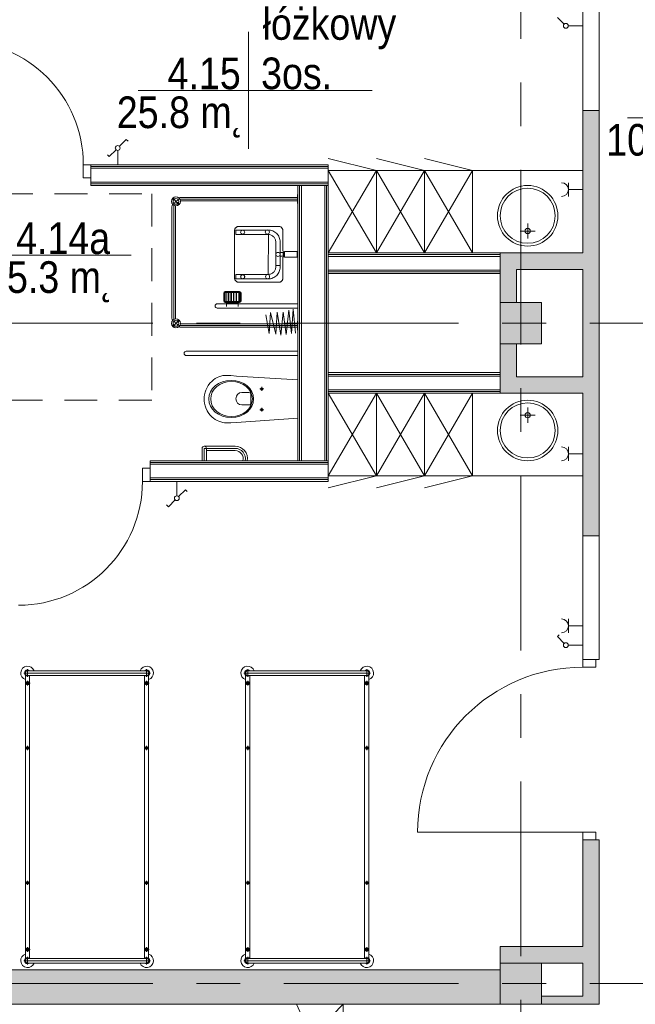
# Model space of a CAD drawing. Header units: centimetres. Extents: x -2424 to 1783, y 5 to 2907.
# Tile 27 of 99: x -977 to -529, y 1833 to 2549. Entities that reach past the tile are written whole.
import ezdxf

# ---------------------------------------------------------------- set-up
doc = ezdxf.new("R2010")
doc.units = ezdxf.units.CM
for name, pattern in [('Dash', [60, 30, -30]), ('Oś', [222.25, 127, -31.75, 31.75, -31.75]), ('Ponad', [39.688, 23.813, -15.875])]:
    doc.linetypes.add(name, pattern=pattern)
for name, color, linetype, lineweight in [('A-AREA', 32, 'Continuous', 13), ('A-AREA-IDEN', 2, 'Continuous', 13), ('A-DETL', 90, 'Continuous', 9), ('A-DETL-GENF', 92, 'Continuous', 9), ('A-DETL-MEDM', 33, 'Continuous', 13), ('A-DETL-THIN', 151, 'Continuous', 9), ('A-DOOR', 31, 'Continuous', 13), ('A-FLOR', 192, 'Continuous', 13), ('A-FLOR-OVHD', 1, 'Ponad', 9), ('A-WALL', 113, 'Continuous', 13), ('A-WALL-FNSH', 113, 'Continuous', 13), ('E-ELEC-EQPM', 71, 'Continuous', 9), ('I-FURN', 30, 'Continuous', 9), ('P-SANR-FIXT', 6, 'Continuous', 9), ('S-COLS', 52, 'Continuous', 13), ('S-GRID', 1, 'Continuous', 13)]:
    doc.layers.add(name, color=color, linetype=linetype, lineweight=lineweight)
doc.layers.add('A-WALL-PATT', color=111, linetype='Continuous', lineweight=13, plot=False)
doc.styles.add('Arial_11', font='arial.ttf', dxfattribs={"width": 0.85, "height": 23})

msp = doc.modelspace()

# ---------------------------------------------------------------- hatches: boundary and pattern name
at = {"layer": 'S-COLS', "lineweight": 9}
for points in [[(-597.62, 2313.33), (-597.62, 2343.33), (-627.62, 2343.33), (-627.62, 2313.33)], [(-597.62, 1833.33), (-597.62, 1863.33), (-627.62, 1863.33), (-627.62, 1833.33)]]:
    msp.add_hatch(color=251, dxfattribs=at).paths.add_polyline_path(points, flags=0)

# ---------------------------------------------------------------- linework, layer by layer
at = {"layer": 'A-AREA', "color": 251, "lineweight": 9}
msp.add_line((-1037.41, 1533.33), (-741.62, 1833.33), dxfattribs=at)
at = {"layer": 'A-AREA-IDEN', "color": 251, "lineweight": 9}
for p, q in [((-810.67, 2539.93), (-810.67, 2497.43)), ((-800.91, 2497.43), (-890.67, 2497.43)), ((-890.67, 2497.43), (-720.67, 2497.43)), ((-810.67, 2497.43), (-810.67, 2454.93)), ((-445.19, 2477.43), (-534.95, 2477.43)), ((-534.95, 2477.43), (-364.95, 2477.43)), ((-895.92, 2377.67), (-985.68, 2377.67))]:
    msp.add_line(p, q, dxfattribs=at)
at = {"layer": 'A-DETL', "color": 251, "linetype": 'Dash', "lineweight": 9}
msp.add_open_spline([(-552.77, 2638.57), (-478.91, 2638.57), (-476.08, 2638.57), (-439.12, 2638.57), (-439.12, 2601.62), (-439.12, 2598.79), (-439.12, 2573.54), (-439.12, 1655.82), (-439.12, 1618.87), (-439.12, 1616.04), (-439.12, 1512.36), (-439.12, 1509.53), (-439.12, 1472.57), (-476.08, 1472.57), (-478.91, 1472.57), (-555.62, 1472.57)], degree=3, knots=[0, 0, 0, 0, 1.242892, 2.082132, 2.921372, 3.63261, 13.975949, 24.692511, 35.163852, 36.732804, 37.928533, 39.497485, 40.336725, 41.175965, 42.450024, 42.450024, 42.450024, 42.450024], dxfattribs=at)
at = {"layer": 'A-DETL-GENF', "color": 251, "lineweight": 9}
for p, q in [((-930.62, 2443.33), (-925.12, 2443.33)), ((-930.62, 2433.83), (-930.62, 2443.33)), ((-925.12, 2443.33), (-925.12, 2433.83)), ((-925.12, 2433.83), (-930.62, 2433.83)), ((-882.13, 2222.83), (-887.63, 2222.83)), ((-887.63, 2222.83), (-887.63, 2213.33)), ((-882.13, 2213.33), (-882.13, 2222.83)), ((-887.63, 2213.33), (-882.13, 2213.33)), ((-567.62, 2078.33), (-567.62, 2083.83)), ((-567.62, 2083.83), (-558.12, 2083.83)), ((-558.12, 2083.83), (-558.12, 2078.33)), ((-558.12, 2078.33), (-567.62, 2078.33)), ((-567.62, 1958.33), (-558.12, 1958.33)), ((-567.62, 1952.83), (-567.62, 1958.33)), ((-558.12, 1958.33), (-558.12, 1952.83)), ((-558.12, 1952.83), (-567.62, 1952.83))]:
    msp.add_line(p, q, dxfattribs=at)
at = {"layer": 'A-DETL-MEDM', "color": 251, "lineweight": 9}
for p, q in [((-930.62, 2433.83), (-930.62, 2443.33)), ((-930.62, 2443.33), (-925.12, 2443.33)), ((-925.12, 2443.33), (-925.12, 2433.83)), ((-925.12, 2433.83), (-930.62, 2433.83)), ((-887.63, 2222.83), (-887.63, 2213.33)), ((-882.13, 2222.83), (-887.63, 2222.83)), ((-882.13, 2213.33), (-882.13, 2222.83)), ((-887.63, 2213.33), (-882.13, 2213.33)), ((-567.62, 2078.33), (-567.62, 2083.83)), ((-567.62, 2083.83), (-558.12, 2083.83)), ((-558.12, 2083.83), (-558.12, 2078.33)), ((-558.12, 2078.33), (-567.62, 2078.33)), ((-558.12, 1958.33), (-567.62, 1958.33)), ((-567.62, 1958.33), (-567.62, 1952.83)), ((-558.12, 1952.83), (-558.12, 1958.33)), ((-567.62, 1952.83), (-558.12, 1952.83))]:
    msp.add_line(p, q, dxfattribs=at)
at = {"layer": 'A-DETL-THIN', "color": 251, "lineweight": 9}
msp.add_line((-775.62, 1833.33), (-741.62, 1758.33), dxfattribs=at)
at = {"layer": 'A-DOOR', "color": 251, "lineweight": 9}
msp.add_line((-567.62, 1958.33), (-687.62, 1958.33), dxfattribs=at)
for centre, radius, start, end in [((-1020.62, 2443.33), 90, 0, 90), ((-977.63, 2213.33), 90, 270, 0), ((-567.62, 1958.33), 120, 90, 180)]:
    msp.add_arc(centre, radius, start, end, dxfattribs=at)
at = {"layer": 'A-FLOR', "color": 251, "lineweight": 9}
msp.add_line((-741.62, 1833.33), (-741.62, 1533.33), dxfattribs=at)
at = {"layer": 'A-FLOR-OVHD', "color": 251, "lineweight": 9}
for p, q in [((-1030.89, 2422.38), (-880.89, 2422.38)), ((-880.89, 2422.38), (-880.89, 2272.38)), ((-880.89, 2272.38), (-1030.89, 2272.38))]:
    msp.add_line(p, q, dxfattribs=at)
at = {"layer": 'A-WALL', "color": 251, "lineweight": 9}
for p, q in [((-567.62, 2572.83), (-567.62, 2482.83)), ((-555.62, 2482.83), (-555.62, 2572.83)), ((-567.62, 2482.83), (-567.62, 2379.33)), ((-555.62, 2482.83), (-567.62, 2482.83)), ((-555.62, 2173.83), (-555.62, 2482.83)), ((-925.12, 2442.08), (-752.62, 2442.08)), ((-925.12, 2440.83), (-752.62, 2440.83)), ((-752.62, 2430.83), (-752.62, 2440.83)), ((-925.12, 2433.83), (-925.12, 2430.83)), ((-925.12, 2430.83), (-752.62, 2430.83)), ((-925.12, 2429.58), (-752.62, 2429.58)), ((-773.37, 2228.33), (-773.37, 2428.33)), ((-755.12, 2428.33), (-772.12, 2428.33)), ((-772.12, 2228.33), (-772.12, 2428.33)), ((-755.12, 2228.33), (-755.12, 2428.33)), ((-753.87, 2228.33), (-753.87, 2428.33)), ((-752.62, 2378.08), (-627.62, 2378.08)), ((-752.62, 2376.83), (-752.62, 2366.83)), ((-752.62, 2376.83), (-627.62, 2376.83)), ((-567.62, 2379.33), (-627.62, 2379.33)), ((-627.62, 2366.83), (-627.62, 2376.83)), ((-752.62, 2366.83), (-627.62, 2366.83)), ((-752.62, 2365.58), (-627.62, 2365.58)), ((-627.62, 2366.83), (-627.62, 2343.33)), ((-615.62, 2367.33), (-567.62, 2367.33)), ((-615.62, 2343.33), (-615.62, 2367.33)), ((-567.62, 2367.33), (-567.62, 2289.33)), ((-627.62, 2313.33), (-627.62, 2292.33)), ((-615.62, 2289.33), (-615.62, 2313.33)), ((-752.62, 2291.08), (-627.62, 2291.08)), ((-752.62, 2289.83), (-752.62, 2279.83)), ((-752.62, 2289.83), (-627.62, 2289.83)), ((-627.62, 2279.83), (-627.62, 2289.83)), ((-567.62, 2289.33), (-615.62, 2289.33)), ((-752.62, 2279.83), (-627.62, 2279.83)), ((-752.62, 2278.58), (-627.62, 2278.58)), ((-627.62, 2277.33), (-567.62, 2277.33)), ((-567.62, 2277.33), (-567.62, 2173.83)), ((-752.62, 2227.08), (-882.13, 2227.08)), ((-882.13, 2225.83), (-882.13, 2222.83)), ((-752.62, 2225.83), (-882.13, 2225.83)), ((-772.12, 2228.33), (-755.12, 2228.33)), ((-752.62, 2215.83), (-752.62, 2225.83)), ((-752.62, 2215.83), (-882.13, 2215.83)), ((-752.62, 2214.58), (-882.13, 2214.58)), ((-567.62, 2173.83), (-555.62, 2173.83)), ((-567.62, 2173.83), (-567.62, 2083.83)), ((-555.62, 2083.83), (-555.62, 2173.83)), ((-558.12, 2083.83), (-555.62, 2083.83)), ((-567.62, 1952.83), (-567.62, 1875.33)), ((-558.12, 1952.83), (-555.62, 1952.83)), ((-555.62, 1833.33), (-555.62, 1952.83)), ((-567.62, 1875.33), (-627.62, 1875.33)), ((-627.62, 1875.33), (-627.62, 1863.33)), ((-597.62, 1863.33), (-567.62, 1863.33)), ((-567.62, 1863.33), (-567.62, 1839.33)), ((-627.62, 1858.33), (-1197.62, 1858.33)), ((-567.62, 1839.33), (-597.62, 1839.33)), ((-1197.62, 1833.33), (-627.62, 1833.33)), ((-597.62, 1833.33), (-555.62, 1833.33))]:
    msp.add_line(p, q, dxfattribs=at)
at = {"layer": 'A-WALL-FNSH', "color": 251, "lineweight": 9}
for p, q in [((-752.62, 2443.33), (-925.12, 2443.33)), ((-752.62, 2440.83), (-752.62, 2443.33)), ((-925.12, 2430.83), (-925.12, 2428.33)), ((-752.62, 2428.33), (-925.12, 2428.33)), ((-774.62, 2428.33), (-774.62, 2228.33)), ((-752.62, 2225.83), (-752.62, 2430.83)), ((-627.62, 2379.33), (-752.62, 2379.33)), ((-627.62, 2376.83), (-627.62, 2379.33)), ((-752.62, 2364.33), (-627.62, 2364.33)), ((-627.62, 2292.33), (-752.62, 2292.33)), ((-627.62, 2289.83), (-627.62, 2292.33)), ((-752.62, 2277.33), (-627.62, 2277.33)), ((-627.62, 2277.33), (-627.62, 2279.83)), ((-772.12, 2228.33), (-882.13, 2228.33)), ((-882.13, 2228.33), (-882.13, 2225.83)), ((-755.12, 2228.33), (-752.62, 2228.33)), ((-882.13, 2213.33), (-752.62, 2213.33)), ((-752.62, 2213.33), (-752.62, 2215.83))]:
    msp.add_line(p, q, dxfattribs=at)
at = {"layer": 'A-WALL-PATT', "color": 251, "linetype": 'Continuous', "lineweight": 9, "extrusion": (0, 0, -1)}
for points in [[(555.62, 2173.83), (567.62, 2482.83), (567.62, 2173.83)], [(567.62, 2482.83), (555.62, 2173.83), (555.62, 2482.83)], [(627.62, 2367.33), (567.62, 2379.33), (627.62, 2379.33)], [(567.62, 2379.33), (627.62, 2367.33), (615.62, 2367.33)], [(567.62, 2379.33), (615.62, 2367.33), (567.62, 2367.33)], [(623.93, 2343.33), (627.62, 2367.33), (627.62, 2343.33)], [(627.62, 2367.33), (623.93, 2343.33), (615.62, 2367.33)], [(615.62, 2367.33), (623.93, 2343.33), (615.62, 2343.33)], [(615.62, 2277.33), (627.62, 2313.33), (627.62, 2277.33)], [(627.62, 2313.33), (615.62, 2277.33), (615.62, 2313.33)], [(567.62, 2277.33), (615.62, 2289.33), (615.62, 2277.33)], [(615.62, 2289.33), (567.62, 2277.33), (567.62, 2289.33)], [(567.62, 1833.33), (555.62, 1952.83), (567.62, 1952.83)], [(555.62, 1952.83), (567.62, 1833.33), (555.62, 1833.33)], [(627.62, 1863.33), (567.62, 1875.33), (627.62, 1875.33)], [(567.62, 1875.33), (627.62, 1863.33), (597.62, 1863.33)], [(567.62, 1875.33), (597.62, 1863.33), (567.62, 1863.33)], [(627.62, 1833.33), (1197.62, 1858.33), (1197.62, 1833.33)], [(1197.62, 1858.33), (627.62, 1833.33), (627.62, 1858.33)], [(567.62, 1833.33), (597.62, 1839.33), (597.62, 1833.33)], [(597.62, 1839.33), (567.62, 1833.33), (567.62, 1839.33)]]:
    msp.add_solid(points, dxfattribs=at)
at = {"layer": 'E-ELEC-EQPM', "color": 251, "lineweight": 9}
for p, q in [((-581.11, 2545.56), (-586.05, 2550.51)), ((-578.12, 2544.33), (-567.62, 2544.33)), ((-904.39, 2456.81), (-899.44, 2461.75)), ((-899.44, 2461.75), (-898.13, 2460.44)), ((-906.86, 2454.34), (-911.8, 2449.39)), ((-911.8, 2449.39), (-913.11, 2450.7)), ((-905.62, 2453.83), (-905.62, 2443.33)), ((-577.96, 2430.33), (-577.96, 2420.33)), ((-577.96, 2425.33), (-567.62, 2425.33)), ((-577.96, 2238.33), (-577.96, 2228.33)), ((-577.96, 2233.33), (-567.62, 2233.33)), ((-862.63, 2202.83), (-862.63, 2213.33)), ((-861.39, 2202.31), (-856.44, 2207.26)), ((-856.44, 2207.26), (-855.13, 2205.95)), ((-863.86, 2199.84), (-868.81, 2194.9)), ((-868.81, 2194.9), (-870.12, 2196.21)), ((-577.96, 2113.33), (-577.96, 2103.33)), ((-577.96, 2108.33), (-567.62, 2108.33)), ((-586.05, 2100.51), (-584.74, 2101.82)), ((-581.11, 2095.56), (-586.05, 2100.51)), ((-578.12, 2094.33), (-567.62, 2094.33))]:
    msp.add_line(p, q, dxfattribs=at)
for centre in [(-579.87, 2544.33), (-905.62, 2455.57), (-862.63, 2201.08), (-579.87, 2094.33)]:
    msp.add_circle(centre, 1.75, dxfattribs=at)
for centre in [(-582.96, 2425.33), (-582.96, 2233.33), (-582.96, 2108.33)]:
    msp.add_arc(centre, 5, 270, 90, dxfattribs=at)
at = {"layer": 'I-FURN', "color": 251, "lineweight": 9}
for p, q in [((-717.62, 2439.33), (-752.62, 2447.96)), ((-682.62, 2439.33), (-717.62, 2447.96)), ((-647.62, 2439.33), (-682.62, 2447.96)), ((-752.62, 2379.33), (-717.62, 2439.33)), ((-752.62, 2439.33), (-717.62, 2379.33)), ((-717.62, 2439.33), (-752.62, 2439.33)), ((-717.62, 2379.33), (-717.62, 2439.33)), ((-717.62, 2379.33), (-682.62, 2439.33)), ((-717.62, 2439.33), (-682.62, 2379.33)), ((-682.62, 2439.33), (-717.62, 2439.33)), ((-717.62, 2439.33), (-717.62, 2379.33)), ((-682.62, 2379.33), (-682.62, 2439.33)), ((-682.62, 2379.33), (-647.62, 2439.33)), ((-682.62, 2439.33), (-647.62, 2379.33)), ((-647.62, 2439.33), (-682.62, 2439.33)), ((-682.62, 2439.33), (-682.62, 2379.33)), ((-647.62, 2379.33), (-647.62, 2439.33)), ((-647.62, 2439.33), (-647.62, 2379.33)), ((-567.62, 2439.33), (-647.62, 2439.33)), ((-752.62, 2277.33), (-717.62, 2217.33)), ((-752.62, 2217.33), (-717.62, 2277.33)), ((-717.62, 2277.33), (-717.62, 2217.33)), ((-717.62, 2277.33), (-682.62, 2217.33)), ((-717.62, 2217.33), (-682.62, 2277.33)), ((-717.62, 2217.33), (-717.62, 2277.33)), ((-682.62, 2277.33), (-682.62, 2217.33)), ((-682.62, 2277.33), (-647.62, 2217.33)), ((-682.62, 2217.33), (-647.62, 2277.33)), ((-682.62, 2217.33), (-682.62, 2277.33)), ((-647.62, 2277.33), (-647.62, 2217.33)), ((-647.62, 2217.33), (-647.62, 2277.33)), ((-717.62, 2217.33), (-752.62, 2208.69)), ((-717.62, 2217.33), (-752.62, 2217.33)), ((-682.62, 2217.33), (-717.62, 2208.69)), ((-682.62, 2217.33), (-717.62, 2217.33)), ((-647.62, 2217.33), (-682.62, 2208.69)), ((-647.62, 2217.33), (-682.62, 2217.33)), ((-567.62, 2217.33), (-647.62, 2217.33)), ((-971.12, 2071.3), (-971.12, 2076.75)), ((-971.12, 2075.73), (-884.62, 2075.73)), ((-884.62, 2071.3), (-884.62, 2076.75)), ((-811.12, 2071.3), (-811.12, 2076.75)), ((-811.12, 2075.73), (-724.62, 2075.73)), ((-724.62, 2071.3), (-724.62, 2076.75)), ((-881.9, 2074.03), (-973.85, 2074.03)), ((-972.62, 1866.67), (-972.62, 2072.38)), ((-971.12, 2072.33), (-884.62, 2072.33)), ((-971.12, 2064.95), (-971.12, 2068.45)), ((-969.62, 2072.33), (-969.62, 1866.67)), ((-886.12, 2072.38), (-886.12, 1866.73)), ((-884.62, 2064.95), (-884.62, 2068.45)), ((-883.12, 1866.67), (-883.12, 2072.38)), ((-721.9, 2074.03), (-813.85, 2074.03)), ((-812.62, 1866.67), (-812.62, 2072.38)), ((-811.12, 2072.33), (-724.62, 2072.33)), ((-811.12, 2064.95), (-811.12, 2068.45)), ((-809.62, 2072.33), (-809.62, 1866.67)), ((-726.12, 2072.38), (-726.12, 1866.73)), ((-724.62, 2064.95), (-724.62, 2068.45)), ((-723.12, 1866.67), (-723.12, 2072.38)), ((-972.87, 2066.7), (-969.37, 2066.7)), ((-882.87, 2066.7), (-886.37, 2066.7)), ((-812.87, 2066.7), (-809.37, 2066.7)), ((-722.87, 2066.7), (-726.37, 2066.7)), ((-972.62, 2019.58), (-969.62, 2019.58)), ((-971.12, 2018.08), (-971.12, 2021.08)), ((-883.12, 2019.58), (-886.12, 2019.58)), ((-884.62, 2018.08), (-884.62, 2021.08)), ((-812.62, 2019.58), (-809.62, 2019.58)), ((-811.12, 2018.08), (-811.12, 2021.08)), ((-723.12, 2019.58), (-726.12, 2019.58)), ((-724.62, 2018.08), (-724.62, 2021.08)), ((-972.62, 1921.58), (-969.62, 1921.58)), ((-971.12, 1920.08), (-971.12, 1923.08)), ((-883.12, 1921.58), (-886.12, 1921.58)), ((-884.62, 1920.08), (-884.62, 1923.08)), ((-812.62, 1921.58), (-809.62, 1921.58)), ((-811.12, 1920.08), (-811.12, 1923.08)), ((-723.12, 1921.58), (-726.12, 1921.58)), ((-724.62, 1920.08), (-724.62, 1923.08)), ((-971.12, 1874.92), (-971.12, 1871.42)), ((-884.62, 1874.92), (-884.62, 1871.42)), ((-811.12, 1874.92), (-811.12, 1871.42)), ((-724.62, 1874.92), (-724.62, 1871.42)), ((-972.87, 1873.17), (-969.37, 1873.17)), ((-971.12, 1867.75), (-971.12, 1862.3)), ((-882.87, 1873.17), (-886.37, 1873.17)), ((-884.62, 1867.75), (-884.62, 1862.3)), ((-812.87, 1873.17), (-809.37, 1873.17)), ((-811.12, 1867.75), (-811.12, 1862.3)), ((-722.87, 1873.17), (-726.37, 1873.17)), ((-724.62, 1867.75), (-724.62, 1862.3)), ((-973.85, 1865.03), (-881.9, 1865.03)), ((-971.12, 1866.73), (-884.62, 1866.73)), ((-971.12, 1863.33), (-884.62, 1863.33)), ((-813.85, 1865.03), (-721.9, 1865.03)), ((-811.12, 1866.73), (-724.62, 1866.73)), ((-811.12, 1863.33), (-724.62, 1863.33))]:
    msp.add_line(p, q, dxfattribs=at)
for centre, radius in [((-971.12, 2066.7), 1.25), ((-884.62, 2066.7), 1.25), ((-811.12, 2066.7), 1.25), ((-724.62, 2066.7), 1.25), ((-971.12, 2066.7), 0.8), ((-884.62, 2066.7), 0.8), ((-811.12, 2066.7), 0.8), ((-724.62, 2066.7), 0.8), ((-971.12, 2019.58), 1), ((-884.62, 2019.58), 1), ((-811.12, 2019.58), 1), ((-724.62, 2019.58), 1), ((-971.12, 1921.58), 1), ((-884.62, 1921.58), 1), ((-811.12, 1921.58), 1), ((-724.62, 1921.58), 1), ((-971.12, 1873.17), 1.25), ((-971.12, 1873.17), 0.8), ((-884.62, 1873.17), 1.25), ((-884.62, 1873.17), 0.8), ((-811.12, 1873.17), 1.25), ((-811.12, 1873.17), 0.8), ((-724.62, 1873.17), 1.25), ((-724.62, 1873.17), 0.8)]:
    msp.add_circle(centre, radius, dxfattribs=at)
for centre, radius, start, end in [((-971.12, 2074.03), 5, 19.87687, 252.5424), ((-971.12, 2074.03), 2.23, 49.8221, 310.1779), ((-971.12, 2074.03), 1.93, 62.02067, 297.97933), ((-971.12, 2074.03), 1.7, 90, 270), ((-884.62, 2074.03), 5, 287.4576, 160.12313), ((-884.62, 2074.03), 2.23, 229.8221, 130.1779), ((-884.62, 2074.03), 1.93, 242.02067, 117.97933), ((-884.62, 2074.03), 1.7, 270, 90), ((-811.12, 2074.03), 5, 19.87687, 252.5424), ((-811.12, 2074.03), 2.23, 49.8221, 310.1779), ((-811.12, 2074.03), 1.93, 62.02067, 297.97933), ((-811.12, 2074.03), 1.7, 90, 270), ((-724.62, 2074.03), 5, 287.4576, 160.12313), ((-724.62, 2074.03), 2.23, 229.8221, 130.1779), ((-724.62, 2074.03), 1.93, 242.02067, 117.97933), ((-724.62, 2074.03), 1.7, 270, 90), ((-971.12, 1865.03), 5, 107.4576, 340.12313), ((-884.62, 1865.03), 5, 199.87687, 72.5424), ((-811.12, 1865.03), 5, 107.4576, 340.12313), ((-724.62, 1865.03), 5, 199.87687, 72.5424), ((-971.12, 1865.03), 2.23, 47.61126, 310.1779), ((-971.12, 1865.03), 1.93, 62.02067, 297.97933), ((-971.12, 1865.03), 1.7, 90, 270), ((-884.62, 1865.03), 2.23, 229.8221, 130.1779), ((-884.62, 1865.03), 1.93, 242.02067, 117.97933), ((-884.62, 1865.03), 1.7, 270, 90), ((-811.12, 1865.03), 2.23, 47.61126, 310.1779), ((-811.12, 1865.03), 1.93, 62.02067, 297.97933), ((-811.12, 1865.03), 1.7, 90, 270), ((-724.62, 1865.03), 2.23, 229.8221, 130.1779), ((-724.62, 1865.03), 1.93, 242.02067, 117.97933), ((-724.62, 1865.03), 1.7, 270, 90)]:
    msp.add_arc(centre, radius, start, end, dxfattribs=at)
at = {"layer": 'P-SANR-FIXT', "color": 251, "lineweight": 9}
for p, q in [((-860.87, 2414.38), (-865.75, 2419.26)), ((-774.62, 2418.43), (-859.62, 2418.43)), ((-774.92, 2419.68), (-859.42, 2419.68)), ((-774.92, 2421.68), (-774.92, 2415.18)), ((-774.62, 2421.68), (-774.92, 2421.68)), ((-866.17, 2412.93), (-866.17, 2332.02)), ((-864.92, 2332.02), (-864.92, 2412.93)), ((-863.67, 2412.93), (-863.67, 2332.02)), ((-774.92, 2417.18), (-859.42, 2417.18)), ((-774.92, 2415.18), (-774.62, 2415.18)), ((-820.41, 2396.74), (-820.28, 2397)), ((-820.28, 2397), (-820.13, 2397.24)), ((-820.13, 2397.24), (-819.96, 2397.47)), ((-819.96, 2397.47), (-819.77, 2397.68)), ((-819.77, 2397.68), (-819.56, 2397.87)), ((-819.56, 2397.87), (-819.33, 2398.05)), ((-819.33, 2398.05), (-819.09, 2398.2)), ((-819.09, 2398.2), (-818.83, 2398.33)), ((-818.83, 2398.33), (-818.57, 2398.44)), ((-818.57, 2398.44), (-818.29, 2398.51)), ((-818.29, 2398.51), (-818.01, 2398.56)), ((-818.01, 2398.56), (-788.48, 2398.56)), ((-788.48, 2398.56), (-788.2, 2398.56)), ((-788.2, 2398.56), (-787.93, 2398.51)), ((-787.93, 2398.51), (-787.66, 2398.43)), ((-787.66, 2398.43), (-787.4, 2398.32)), ((-787.4, 2398.32), (-787.14, 2398.18)), ((-787.14, 2398.18), (-786.9, 2398.02)), ((-786.9, 2398.02), (-786.66, 2397.84)), ((-786.66, 2397.84), (-786.44, 2397.64)), ((-786.44, 2397.64), (-786.24, 2397.42)), ((-786.24, 2397.42), (-786.06, 2397.19)), ((-786.06, 2397.19), (-785.9, 2396.95)), ((-785.9, 2396.95), (-785.76, 2396.7)), ((-607.62, 2389.76), (-607.62, 2400.76)), ((-820.63, 2395.93), (-820.58, 2396.21)), ((-820.63, 2395.65), (-820.63, 2395.93)), ((-820.63, 2360.69), (-820.63, 2395.65)), ((-820.58, 2396.21), (-820.51, 2396.48)), ((-820.51, 2396.48), (-820.41, 2396.74)), ((-819.65, 2392.75), (-819.65, 2395.89)), ((-796.25, 2395.89), (-819.65, 2395.89)), ((-819.65, 2392.75), (-796.05, 2392.75)), ((-796.05, 2392.75), (-796.25, 2363.68)), ((-796.22, 2395.97), (-795.33, 2395.93)), ((-795.17, 2392.62), (-795.72, 2392.71)), ((-795.33, 2395.93), (-794.47, 2395.79)), ((-794.64, 2392.49), (-795.17, 2392.62)), ((-794.13, 2392.3), (-794.64, 2392.49)), ((-794.47, 2395.79), (-793.64, 2395.58)), ((-793.64, 2392.07), (-794.13, 2392.3)), ((-793.64, 2395.58), (-792.84, 2395.29)), ((-793.19, 2391.79), (-793.64, 2392.07)), ((-792.76, 2391.47), (-793.19, 2391.79)), ((-792.84, 2395.29), (-792.08, 2394.92)), ((-792.36, 2391.11), (-792.76, 2391.47)), ((-792.01, 2390.72), (-792.36, 2391.11)), ((-792.08, 2394.92), (-791.36, 2394.48)), ((-791.69, 2390.29), (-792.01, 2390.72)), ((-791.41, 2389.84), (-791.69, 2390.29)), ((-791.17, 2389.35), (-791.41, 2389.84)), ((-791.36, 2394.48), (-790.69, 2393.98)), ((-790.69, 2393.98), (-790.07, 2393.42)), ((-790.07, 2393.42), (-789.51, 2392.8)), ((-789.51, 2392.8), (-789.01, 2392.13)), ((-789.01, 2392.13), (-788.57, 2391.41)), ((-788.57, 2391.41), (-788.2, 2390.65)), ((-788.2, 2390.65), (-787.91, 2389.85)), ((-787.91, 2389.85), (-787.69, 2389.02)), ((-785.76, 2396.7), (-785.65, 2396.44)), ((-785.65, 2396.44), (-785.5, 2395.96)), ((-785.57, 2396.19), (-785.52, 2395.93)), ((-785.5, 2395.96), (-785.5, 2380.55)), ((-613.12, 2395.26), (-602.12, 2395.26)), ((-790.99, 2388.84), (-791.17, 2389.35)), ((-790.85, 2388.31), (-790.99, 2388.84)), ((-790.77, 2387.76), (-790.85, 2388.31)), ((-790.74, 2387.2), (-790.77, 2387.76)), ((-790.74, 2369.6), (-790.74, 2387.2)), ((-787.69, 2389.02), (-787.56, 2388.16)), ((-787.56, 2388.16), (-787.52, 2369.6)), ((-787.57, 2379.62), (-785.3, 2379.62)), ((-787.57, 2377.02), (-787.57, 2379.62)), ((-785.3, 2377.02), (-787.57, 2377.02)), ((-785.5, 2376.15), (-785.5, 2360.98)), ((-785.3, 2379.62), (-785.3, 2377.02)), ((-785.17, 2380.27), (-785.13, 2376.37)), ((-784.41, 2376.36), (-784.41, 2380.27)), ((-775.14, 2380.27), (-784.41, 2380.27)), ((-775.14, 2376.36), (-784.41, 2376.36)), ((-775.14, 2380.27), (-775.14, 2376.36)), ((-790.77, 2368.66), (-790.85, 2368.11)), ((-790.74, 2369.23), (-790.77, 2368.66)), ((-790.74, 2370.23), (-790.74, 2369.23)), ((-787.52, 2370.23), (-790.74, 2370.23)), ((-787.56, 2368.27), (-787.52, 2370.23)), ((-819.65, 2363.68), (-819.65, 2360.53)), ((-796.25, 2363.68), (-819.65, 2363.68)), ((-816.23, 2362.2), (-816.2, 2362.34)), ((-816.23, 2362.05), (-816.23, 2362.2)), ((-816.23, 2361.9), (-816.23, 2362.05)), ((-816.2, 2361.75), (-816.23, 2361.9)), ((-816.2, 2362.34), (-816.17, 2362.48)), ((-816.17, 2361.61), (-816.2, 2361.75)), ((-816.17, 2362.48), (-816.12, 2362.62)), ((-816.12, 2361.48), (-816.17, 2361.61)), ((-816.12, 2362.62), (-816.06, 2362.74)), ((-816.06, 2361.35), (-816.12, 2361.48)), ((-816.06, 2362.74), (-815.98, 2362.86)), ((-815.98, 2361.23), (-816.06, 2361.35)), ((-815.98, 2362.86), (-815.9, 2362.98)), ((-815.9, 2361.12), (-815.98, 2361.23)), ((-815.9, 2362.98), (-815.8, 2363.08)), ((-815.8, 2363.08), (-815.7, 2363.18)), ((-815.7, 2363.18), (-815.59, 2363.26)), ((-815.59, 2363.26), (-815.47, 2363.33)), ((-815.47, 2363.33), (-815.34, 2363.4)), ((-815.34, 2363.4), (-815.2, 2363.45)), ((-815.2, 2363.45), (-815.06, 2363.48)), ((-815.06, 2363.48), (-814.92, 2363.5)), ((-814.92, 2363.5), (-814.77, 2363.51)), ((-814.77, 2363.51), (-814.62, 2363.5)), ((-814.62, 2363.5), (-814.47, 2363.48)), ((-814.47, 2363.48), (-814.33, 2363.45)), ((-814.33, 2363.45), (-814.2, 2363.4)), ((-814.2, 2363.4), (-814.07, 2363.33)), ((-814.07, 2363.33), (-813.95, 2363.26)), ((-813.95, 2363.26), (-813.84, 2363.18)), ((-813.84, 2363.18), (-813.73, 2363.08)), ((-813.73, 2363.08), (-813.64, 2362.98)), ((-813.64, 2362.98), (-813.55, 2362.86)), ((-813.55, 2361.23), (-813.64, 2361.12)), ((-813.55, 2362.86), (-813.48, 2362.74)), ((-813.48, 2361.35), (-813.55, 2361.23)), ((-813.48, 2362.74), (-813.42, 2362.62)), ((-813.42, 2361.48), (-813.48, 2361.35)), ((-813.42, 2362.62), (-813.37, 2362.48)), ((-813.37, 2361.61), (-813.42, 2361.48)), ((-813.37, 2362.48), (-813.33, 2362.34)), ((-813.33, 2361.75), (-813.37, 2361.61)), ((-813.33, 2362.34), (-813.31, 2362.2)), ((-813.31, 2361.9), (-813.33, 2361.75)), ((-813.3, 2362.05), (-813.31, 2361.9)), ((-795.17, 2363.8), (-795.72, 2363.71)), ((-794.64, 2363.93), (-795.17, 2363.8)), ((-794.13, 2364.12), (-794.64, 2363.93)), ((-793.64, 2364.35), (-794.13, 2364.12)), ((-793.19, 2364.63), (-793.64, 2364.35)), ((-792.76, 2364.95), (-793.19, 2364.63)), ((-792.84, 2361.14), (-792.08, 2361.51)), ((-792.36, 2365.31), (-792.76, 2364.95)), ((-792.01, 2365.7), (-792.36, 2365.31)), ((-792.08, 2361.51), (-791.36, 2361.95)), ((-791.69, 2366.13), (-792.01, 2365.7)), ((-791.41, 2366.59), (-791.69, 2366.13)), ((-791.17, 2367.07), (-791.41, 2366.59)), ((-791.36, 2361.95), (-790.69, 2362.45)), ((-790.99, 2367.58), (-791.17, 2367.07)), ((-790.85, 2368.11), (-790.99, 2367.58)), ((-790.69, 2362.45), (-790.07, 2363.01)), ((-790.07, 2363.01), (-789.51, 2363.63)), ((-789.51, 2363.63), (-789.01, 2364.3)), ((-789.01, 2364.3), (-788.57, 2365.01)), ((-788.57, 2365.01), (-788.2, 2365.77)), ((-788.2, 2365.77), (-787.91, 2366.57)), ((-787.91, 2366.57), (-787.69, 2367.41)), ((-787.69, 2367.41), (-787.56, 2368.27)), ((-820.58, 2360.41), (-820.63, 2360.69)), ((-820.5, 2360.14), (-820.58, 2360.41)), ((-820.4, 2359.88), (-820.5, 2360.14)), ((-820.27, 2359.62), (-820.4, 2359.88)), ((-820.11, 2359.38), (-820.27, 2359.62)), ((-819.93, 2359.15), (-820.11, 2359.38)), ((-819.74, 2358.94), (-819.93, 2359.15)), ((-819.52, 2358.75), (-819.74, 2358.94)), ((-819.65, 2360.53), (-796.22, 2360.46)), ((-819.3, 2358.58), (-819.52, 2358.75)), ((-819.05, 2358.43), (-819.3, 2358.58)), ((-818.8, 2358.3), (-819.05, 2358.43)), ((-818.54, 2358.2), (-818.8, 2358.3)), ((-818.27, 2358.13), (-818.54, 2358.2)), ((-817.99, 2358.08), (-818.27, 2358.13)), ((-817.71, 2358.08), (-817.99, 2358.08)), ((-788.17, 2358.08), (-817.71, 2358.08)), ((-815.8, 2361.01), (-815.9, 2361.12)), ((-815.7, 2360.92), (-815.8, 2361.01)), ((-815.59, 2360.83), (-815.7, 2360.92)), ((-815.47, 2360.76), (-815.59, 2360.83)), ((-815.34, 2360.7), (-815.47, 2360.76)), ((-815.2, 2360.65), (-815.34, 2360.7)), ((-815.06, 2360.61), (-815.2, 2360.65)), ((-814.92, 2360.59), (-815.06, 2360.61)), ((-814.77, 2360.58), (-814.92, 2360.59)), ((-814.62, 2360.59), (-814.77, 2360.58)), ((-814.47, 2360.61), (-814.62, 2360.59)), ((-814.33, 2360.65), (-814.47, 2360.61)), ((-814.2, 2360.7), (-814.33, 2360.65)), ((-814.07, 2360.76), (-814.2, 2360.7)), ((-813.95, 2360.83), (-814.07, 2360.76)), ((-813.84, 2360.92), (-813.95, 2360.83)), ((-813.73, 2361.01), (-813.84, 2360.92)), ((-813.64, 2361.12), (-813.73, 2361.01)), ((-796.22, 2360.46), (-795.33, 2360.5)), ((-795.33, 2360.5), (-794.47, 2360.63)), ((-794.47, 2360.63), (-793.64, 2360.85)), ((-793.64, 2360.85), (-792.84, 2361.14)), ((-787.9, 2358.13), (-788.17, 2358.08)), ((-787.63, 2358.21), (-787.9, 2358.13)), ((-787.37, 2358.31), (-787.63, 2358.21)), ((-787.12, 2358.45), (-787.37, 2358.31)), ((-786.88, 2358.6), (-787.12, 2358.45)), ((-786.65, 2358.78), (-786.88, 2358.6)), ((-786.43, 2358.97), (-786.65, 2358.78)), ((-786.23, 2359.19), (-786.43, 2358.97)), ((-786.05, 2359.41), (-786.23, 2359.19)), ((-785.89, 2359.66), (-786.05, 2359.41)), ((-785.76, 2359.91), (-785.89, 2359.66)), ((-785.65, 2360.17), (-785.76, 2359.91)), ((-785.57, 2360.44), (-785.65, 2360.17)), ((-785.52, 2360.71), (-785.57, 2360.44)), ((-785.5, 2360.98), (-785.52, 2360.71)), ((-828.52, 2350.11), (-828.52, 2344.51)), ((-828.22, 2350.11), (-828.22, 2344.51)), ((-827.92, 2350.11), (-827.92, 2344.51)), ((-817.02, 2351.21), (-827.42, 2351.21)), ((-817.02, 2350.91), (-827.42, 2350.91)), ((-817.02, 2350.61), (-827.42, 2350.61)), ((-827.12, 2344.01), (-827.12, 2350.61)), ((-826.82, 2344.01), (-826.82, 2350.61)), ((-825.22, 2344.01), (-825.22, 2350.61)), ((-824.92, 2344.01), (-824.92, 2350.61)), ((-823.32, 2344.01), (-823.32, 2350.61)), ((-823.02, 2344.01), (-823.02, 2350.61)), ((-821.42, 2344.01), (-821.42, 2350.61)), ((-821.12, 2344.01), (-821.12, 2350.61)), ((-819.52, 2344.01), (-819.52, 2350.61)), ((-819.22, 2344.01), (-819.22, 2350.61)), ((-817.62, 2344.01), (-817.62, 2350.61)), ((-817.32, 2344.01), (-817.32, 2350.61)), ((-816.52, 2344.51), (-816.52, 2350.11)), ((-816.22, 2344.51), (-816.22, 2350.11)), ((-815.92, 2344.51), (-815.92, 2350.11)), ((-833.23, 2342.42), (-774.83, 2342.42)), ((-827.42, 2344.01), (-817.02, 2344.01)), ((-827.42, 2343.71), (-817.02, 2343.71)), ((-827.42, 2343.41), (-817.02, 2343.41)), ((-826.47, 2343.41), (-826.47, 2340.41)), ((-826.47, 2343.21), (-817.97, 2343.21)), ((-826.47, 2343.01), (-817.97, 2343.01)), ((-817.97, 2343.41), (-817.97, 2340.41)), ((-774.83, 2339.22), (-833.23, 2339.22)), ((-795.64, 2320.84), (-797.94, 2334.37)), ((-794.62, 2336.16), (-795.64, 2320.84)), ((-790.79, 2320.33), (-794.62, 2336.16)), ((-789.77, 2336.41), (-790.79, 2320.33)), ((-786.95, 2319.56), (-789.77, 2336.41)), ((-785.42, 2336.41), (-786.95, 2319.56)), ((-783.12, 2320.07), (-785.42, 2336.41)), ((-781.33, 2337.69), (-783.12, 2320.07)), ((-779.29, 2320.84), (-781.33, 2337.69)), ((-778.01, 2338.45), (-779.29, 2320.84)), ((-776.48, 2321.09), (-778.01, 2338.45)), ((-860.87, 2330.57), (-865.75, 2325.69)), ((-774.92, 2327.77), (-859.42, 2327.77)), ((-774.62, 2326.52), (-859.42, 2326.52)), ((-774.92, 2329.77), (-774.92, 2323.27)), ((-774.62, 2329.77), (-774.92, 2329.77)), ((-774.92, 2325.27), (-859.42, 2325.27)), ((-774.92, 2323.27), (-774.62, 2323.27)), ((-855.82, 2307.88), (-774.62, 2307.88)), ((-855.82, 2304.76), (-774.62, 2304.76)), ((-832.08, 2289.36), (-830.71, 2289.86)), ((-830.71, 2289.86), (-829.3, 2290.24)), ((-829.3, 2290.24), (-827.95, 2290.2)), ((-827.95, 2290.2), (-823.51, 2290.25)), ((-823.51, 2290.25), (-819.19, 2289.9)), ((-819.19, 2289.9), (-774.62, 2287.08)), ((-840.65, 2281.66), (-839.89, 2282.92)), ((-839.89, 2282.92), (-838.58, 2284.65)), ((-838.58, 2284.65), (-837.01, 2286.25)), ((-837.01, 2286.25), (-835.88, 2287.18)), ((-835.88, 2287.18), (-834.68, 2288.01)), ((-834.68, 2288.01), (-833.41, 2288.74)), ((-833.41, 2288.74), (-832.08, 2289.36)), ((-842.8, 2274.65), (-842.6, 2276.12)), ((-842.6, 2276.12), (-842.14, 2278.12)), ((-842.14, 2278.12), (-841.68, 2279.55)), ((-841.68, 2279.55), (-840.65, 2281.66)), ((-815.35, 2277.99), (-810.22, 2277.99)), ((-808.96, 2277.07), (-808.96, 2269.76)), ((-799.52, 2280.48), (-802.32, 2280.48)), ((-800.93, 2279.1), (-800.93, 2281.92)), ((-842.87, 2273.17), (-842.8, 2274.65)), ((-842.8, 2271.69), (-842.87, 2273.17)), ((-842.6, 2270.23), (-842.8, 2271.69)), ((-842.14, 2268.23), (-842.6, 2270.23)), ((-841.68, 2266.8), (-842.14, 2268.23)), ((-810.22, 2268.84), (-815.35, 2268.84)), ((-840.65, 2264.68), (-841.68, 2266.8)), ((-839.89, 2263.42), (-840.65, 2264.68)), ((-838.58, 2261.7), (-839.89, 2263.42)), ((-837.01, 2260.09), (-838.58, 2261.7)), ((-799.52, 2265.36), (-802.32, 2265.36)), ((-800.93, 2263.99), (-800.93, 2266.81)), ((-613.12, 2261.4), (-602.12, 2261.4)), ((-607.62, 2266.9), (-607.62, 2255.9)), ((-835.88, 2259.16), (-837.01, 2260.09)), ((-834.68, 2258.33), (-835.88, 2259.16)), ((-833.41, 2257.6), (-834.68, 2258.33)), ((-832.08, 2256.99), (-833.41, 2257.6)), ((-830.71, 2256.48), (-832.08, 2256.99)), ((-829.3, 2256.1), (-830.71, 2256.48)), ((-827.95, 2255.85), (-829.3, 2256.1)), ((-823.51, 2255.8), (-827.95, 2255.85)), ((-819.18, 2256.11), (-823.51, 2255.8)), ((-774.62, 2259.27), (-819.18, 2256.11)), ((-844.24, 2237.29), (-844.24, 2228.33)), ((-820.25, 2238.85), (-842.68, 2238.85)), ((-842.68, 2237.29), (-842.68, 2228.33)), ((-820.25, 2237.29), (-842.68, 2237.29)), ((-841.12, 2228.33), (-841.12, 2237.29)), ((-820.25, 2235.73), (-841.12, 2235.73))]:
    msp.add_line(p, q, dxfattribs=at)
for centre, radius in [((-607.62, 2406.33), 22), ((-607.62, 2406.33), 20), ((-863.31, 2416.82), 3.25), ((-864.8, 2418.31), 0.62), ((-863.31, 2416.82), 2.1), ((-864.8, 2418.31), 0.32), ((-861.83, 2415.34), 0.62), ((-861.83, 2415.34), 0.32), ((-607.62, 2395.26), 1.9), ((-814.8, 2394.41), 1.5), ((-796.86, 2394.54), 1.5), ((-789.12, 2378.25), 1.5), ((-814.86, 2361.98), 1.5), ((-796.67, 2362.06), 1.5), ((-863.31, 2328.13), 3.25), ((-864.8, 2326.65), 0.62), ((-863.31, 2328.13), 2.1), ((-864.8, 2326.65), 0.32), ((-861.83, 2329.62), 0.62), ((-861.83, 2329.62), 0.32), ((-800.93, 2280.48), 0.825), ((-607.62, 2250.33), 22), ((-607.62, 2250.33), 20), ((-800.93, 2265.36), 0.825), ((-607.62, 2261.4), 1.9)]:
    msp.add_circle(centre, radius, dxfattribs=at)
for centre, radius, start, end in [((-859.42, 2412.93), 5.5, 90, 180), ((-859.42, 2412.93), 6.75, 90, 106.49649), ((-859.42, 2412.93), 6.75, 163.50351, 180), ((-859.42, 2412.93), 4.25, 171.14891, 180), ((-859.42, 2412.93), 4.25, 90, 98.85109), ((-827.42, 2350.11), 1.1, 90, 180), ((-827.42, 2350.11), 0.8, 90, 180), ((-827.42, 2350.11), 0.5, 90, 180), ((-817.02, 2350.11), 1.1, 0, 90), ((-817.02, 2350.11), 0.8, 0, 90), ((-817.02, 2350.11), 0.5, 0, 90), ((-833.23, 2340.82), 1.6, 90, 270), ((-827.42, 2344.51), 1.1, 180, 270), ((-827.42, 2344.51), 0.8, 180, 270), ((-827.42, 2344.51), 0.5, 180, 270), ((-817.02, 2344.51), 0.5, 270, 0), ((-817.02, 2344.51), 0.8, 270, 0), ((-817.02, 2344.51), 1.1, 270, 0), ((-859.42, 2332.02), 6.75, 180, 196.49649), ((-859.42, 2332.02), 5.5, 180, 270), ((-859.42, 2332.02), 4.25, 180, 188.85109), ((-859.42, 2332.02), 6.75, 253.50351, 270), ((-859.42, 2332.02), 4.25, 261.14891, 270), ((-855.82, 2306.32), 1.56, 90, 270), ((-815.12, 2273.42), 4.58, 92.80221, 267.19779), ((-810.1, 2276.82), 1.17, 12.23395, 95.88986), ((-810.1, 2270.01), 1.17, 264.11014, 347.76605), ((-842.68, 2237.29), 1.56, 90, 180), ((-842.68, 2237.29), 1.56, 360, 90), ((-820.25, 2229.88), 8.97, 350.00043, 90), ((-820.25, 2229.88), 7.41, 347.86726, 90), ((-820.25, 2229.88), 5.85, 344.56176, 90)]:
    msp.add_arc(centre, radius, start, end, dxfattribs=at)
for centre, major_axis, ratio in [((-822.22, 2342.68), (-0.325, 0), 0.224951), ((-823.13, 2273.22), (-16.33, 0), 0.823529), ((-822.89, 2273.22), (-15.16, 0), 0.845174)]:
    msp.add_ellipse(centre, major_axis=major_axis, ratio=ratio, dxfattribs=at)
at = {"layer": 'S-COLS', "color": 251, "lineweight": 9}
for p, q in [((-597.62, 2343.33), (-627.62, 2343.33)), ((-627.62, 2343.33), (-627.62, 2313.33)), ((-597.62, 2313.33), (-597.62, 2343.33)), ((-627.62, 2313.33), (-597.62, 2313.33)), ((-597.62, 1863.33), (-627.62, 1863.33)), ((-627.62, 1863.33), (-627.62, 1833.33)), ((-597.62, 1833.33), (-597.62, 1863.33)), ((-627.62, 1833.33), (-597.62, 1833.33))]:
    msp.add_line(p, q, dxfattribs=at)
at = {"layer": 'S-GRID', "color": 251, "linetype": 'Oś', "lineweight": 9}
for p, q in [((-612.62, 2884.27), (-612.62, 27.13)), ((1342.46, 2328.33), (-1368.76, 2328.33)), ((1342.46, 1848.33), (-1368.76, 1848.33))]:
    msp.add_line(p, q, dxfattribs=at)

# ---------------------------------------------------------------- texts
at = {"layer": 'A-AREA-IDEN', "color": 251, "lineweight": 9, "style": 'Arial_11', "width": 0.85}
for s, p in [('łóżkowy', (-800.28, 2534.22)), ('4.15', (-869.33, 2498.32)), ('3os.', (-801.39, 2498.32)), ('25.8 m˛', (-906.26, 2470.04)), ('10.6 m˛', (-550.54, 2450.04)), ('4.14a', (-979.45, 2378.56)), ('5.3 m˛', (-986.09, 2350.28)), ('łóżkowy', (-1085.8, 2023.49))]:
    msp.add_text(s, height=23, dxfattribs=at).set_placement(p)

doc.saveas('drawing.dxf')
